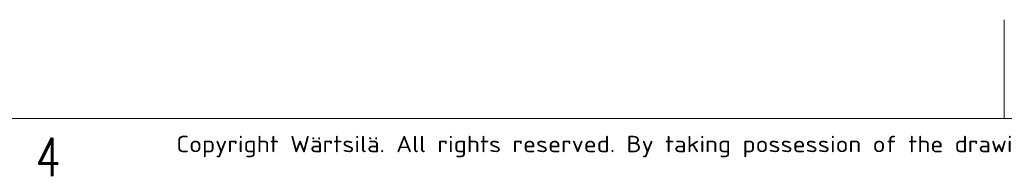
# Model space of a CAD drawing. Header units: inches. Extents: x 0 to 29700, y -16 to 21000.
# Tile 73 of 235: x 8496 to 13000, y -13 to 702. Entities that reach past the tile are written whole.
import ezdxf

# ---------------------------------------------------------------- set-up
doc = ezdxf.new("R2010")
doc.units = ezdxf.units.IN
doc.layers.add('210', color=7, linetype='Continuous', true_color=0xffffff)
doc.layers.add('254', color=7, linetype='Continuous', true_color=0xffffff)
doc.styles.add('iso-1', font='isocp.shx')
doc.styles.add('latin_extended', font='simplex.shx')

msp = doc.modelspace()

# ---------------------------------------------------------------- linework, layer by layer
at = {"layer": '210', "color": 7, "linetype": 'Continuous', "lineweight": 18}
msp.add_line((250, 250), (29450, 250), dxfattribs=at)
at = {"layer": '254', "color": 7, "linetype": 'Continuous', "lineweight": 18}
msp.add_line((12999.976, 251.851), (12999.976, 701.851), dxfattribs=at)

# ---------------------------------------------------------------- texts
at = {"layer": '210', "color": 211, "linetype": 'Continuous', "lineweight": 13, "insert": (9212.46, 73.823), "char_height": 75, "attachment_point": 7, "line_spacing_factor": 0.963855, "style": 'iso-1'}
msp.add_mtext('\\W1.2083;Copyright Wärtsilä. All rights reserved. By taking possession of the drawing the recipient recognizes and honours these rights. Neither the whole nor any part of this drawing may be used in any way for construction, fabrication, marketing or any other', dxfattribs=at)
at = {"layer": '210', "color": 211, "linetype": 'Continuous', "lineweight": 18, "insert": (8569.16, -13.372), "char_height": 175, "attachment_point": 7, "line_spacing_factor": 0.963855, "style": 'latin_extended'}
msp.add_mtext('\\W0.7656;4', dxfattribs=at)

doc.saveas('drawing.dxf')
